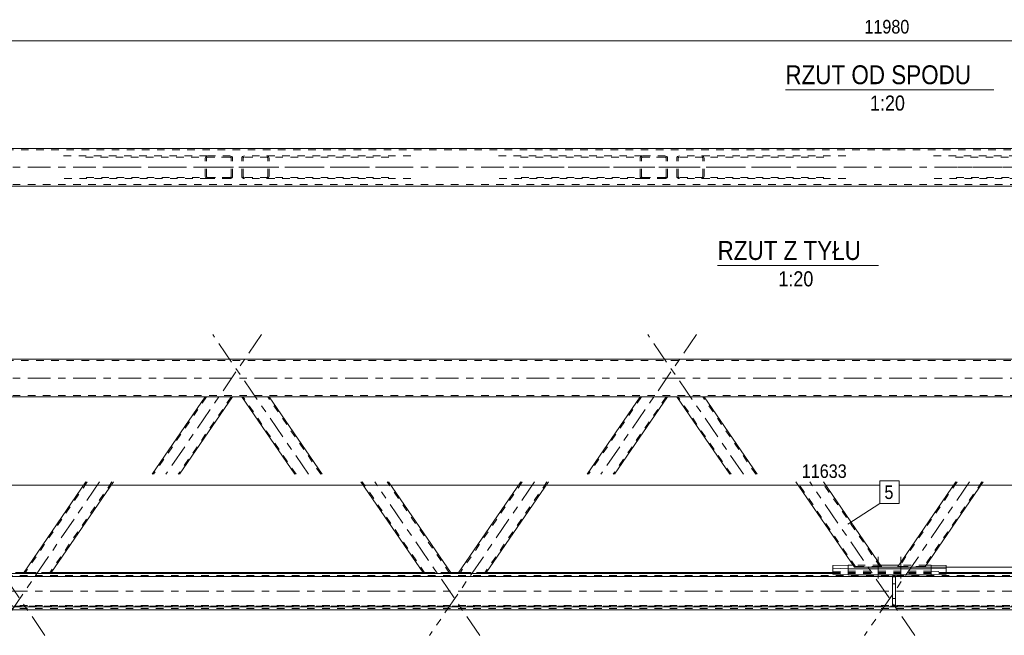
# Model space of a CAD drawing. Header units: millimetres. Extents: x 0 to 914, y 0 to 420.
# Tile 4 of 10: x 320 to 450, y 126 to 208. Entities that reach past the tile are written whole.
import ezdxf

# ---------------------------------------------------------------- set-up
doc = ezdxf.new("R2010")
doc.units = ezdxf.units.MM
for name, pattern in [('XKITLINE00', [0]), ('XKITLINE01', [4, 1, -1, 1, -1]), ('XKITLINE03', [6, 3, -1, 1, -1])]:
    doc.linetypes.add(name, pattern=pattern)
for name, color, linetype, lineweight in [('Element', 2, 'Continuous', 0), ('Inny typ obiektu', 7, 'Continuous', 0), ('Wymiar', 4, 'Continuous', 0), ('Znak elementu', 2, 'Continuous', 0), ('Śruba', 3, 'Continuous', 0)]:
    doc.layers.add(name, color=color, linetype=linetype, lineweight=lineweight)
doc.styles.add('ARIAL', font='ARIAL.TTF')

msp = doc.modelspace()

# ---------------------------------------------------------------- linework, layer by layer
at = {"layer": 'Element', "linetype": 'XKITLINE00', "lineweight": 0}
for p, q in [((700.73, 190.83), (168.62, 190.83)), ((168.62, 185.83), (700.73, 185.83)), ((168.62, 162.93), (700.73, 162.93)), ((693.12, 157.93), (176.23, 157.93)), ((344.09, 157.93), (337.08, 147.68)), ((347.73, 157.93), (340.71, 147.68)), ((355.95, 147.68), (348.93, 157.93)), ((359.58, 147.68), (352.57, 157.93)), ((401.66, 157.93), (394.64, 147.68)), ((405.29, 157.93), (398.28, 147.68)), ((413.51, 147.68), (406.5, 157.93)), ((417.15, 147.68), (410.13, 157.93)), ((328.31, 146.68), (320.03, 134.58)), ((331.94, 146.68), (323.66, 134.58)), ((372.99, 134.58), (364.71, 146.68)), ((376.63, 134.58), (368.35, 146.68)), ((385.88, 146.68), (377.59, 134.58)), ((389.51, 146.68), (381.23, 134.58)), ((430.01, 135.38), (422.28, 146.68)), ((433.65, 135.38), (425.91, 146.68)), ((443.44, 146.68), (435.71, 135.38)), ((447.08, 146.68), (439.34, 135.38)), ((429.18, 135.65), (427.18, 135.59)), ((427.18, 134.44), (427.18, 135.59)), ((429.83, 135.65), (429.18, 135.65)), ((435.89, 135.65), (433.46, 135.65)), ((440.18, 135.65), (439.53, 135.65)), ((440.18, 135.65), (442.18, 135.59)), ((442.18, 135.59), (442.18, 134.44)), ((427.18, 134.54), (135.58, 134.54)), ((320.11, 134.7), (318.98, 134.7)), ((320.05, 134.58), (320.03, 134.58)), ((320.13, 134.57), (320.05, 134.58)), ((320.25, 134.57), (320.13, 134.57)), ((320.39, 134.57), (320.25, 134.57)), ((320.39, 134.57), (323.29, 134.57)), ((323.43, 134.57), (323.29, 134.57)), ((323.55, 134.57), (323.43, 134.57)), ((323.63, 134.58), (323.55, 134.57)), ((323.66, 134.58), (323.63, 134.58)), ((372.91, 134.7), (323.74, 134.7)), ((373.02, 134.58), (372.99, 134.58)), ((373.11, 134.57), (373.02, 134.58)), ((373.22, 134.57), (373.11, 134.57)), ((373.36, 134.57), (373.22, 134.57)), ((373.36, 134.57), (376.27, 134.57)), ((376.41, 134.57), (376.27, 134.57)), ((376.53, 134.57), (376.41, 134.57)), ((376.6, 134.58), (376.53, 134.57)), ((377.67, 134.7), (376.55, 134.7)), ((376.63, 134.58), (376.6, 134.58)), ((377.62, 134.58), (377.59, 134.58)), ((377.7, 134.57), (377.62, 134.58)), ((377.81, 134.57), (377.7, 134.57)), ((377.95, 134.57), (377.81, 134.57)), ((377.95, 134.57), (380.86, 134.57)), ((381, 134.57), (380.86, 134.57)), ((381.12, 134.57), (381, 134.57)), ((381.2, 134.58), (381.12, 134.57)), ((381.23, 134.58), (381.2, 134.58)), ((427.18, 134.7), (381.31, 134.7)), ((429.18, 135.18), (427.18, 135.24)), ((429.18, 134.38), (427.18, 134.44)), ((429.18, 134.38), (429.18, 135.18)), ((429.18, 135.18), (440.18, 135.18)), ((440.18, 134.38), (429.18, 134.38)), ((430.04, 135.38), (430.01, 135.38)), ((430.12, 135.37), (430.04, 135.38)), ((430.24, 135.37), (430.12, 135.37)), ((430.38, 135.37), (430.24, 135.37)), ((430.38, 135.37), (433.29, 135.37)), ((433.43, 135.37), (433.29, 135.37)), ((433.55, 135.37), (433.43, 135.37)), ((433.62, 135.38), (433.55, 135.37)), ((433.65, 135.38), (433.62, 135.38)), ((435.73, 135.38), (435.71, 135.38)), ((435.81, 135.37), (435.73, 135.38)), ((435.93, 135.37), (435.81, 135.37)), ((436.07, 135.37), (435.93, 135.37)), ((436.07, 135.37), (438.97, 135.37)), ((439.11, 135.37), (438.97, 135.37)), ((439.23, 135.37), (439.11, 135.37)), ((439.31, 135.38), (439.23, 135.37)), ((439.34, 135.38), (439.31, 135.38)), ((440.18, 135.18), (442.18, 135.24)), ((440.18, 134.38), (440.18, 135.18)), ((442.18, 134.44), (440.18, 134.38)), ((488.05, 134.7), (442.18, 134.7)), ((717.69, 134.54), (442.18, 134.54)), ((135.58, 134.14), (733.78, 134.14)), ((435.07, 130.17), (435.07, 134.14)), ((435.07, 134.11), (435.47, 134.11)), ((435.47, 134.14), (435.47, 130.17)), ((733.78, 130.14), (135.58, 130.14)), ((135.58, 129.74), (733.78, 129.74)), ((435.47, 130.17), (435.07, 130.17))]:
    msp.add_line(p, q, dxfattribs=at)
at = {"layer": 'Element', "linetype": 'XKITLINE01', "lineweight": 0}
for p, q in [((700.73, 190.63), (168.62, 190.63)), ((325.36, 189.83), (344.45, 189.83)), ((328.26, 189.68), (347.36, 189.68)), ((344.12, 189.64), (344.09, 189.53)), ((344.09, 187.13), (344.09, 189.53)), ((344.2, 189.74), (344.12, 189.64)), ((344.31, 189.8), (344.2, 189.74)), ((344.27, 189.53), (344.29, 189.59)), ((344.27, 187.13), (344.27, 189.53)), ((344.29, 189.59), (344.32, 189.63)), ((344.45, 189.83), (344.31, 189.8)), ((344.32, 189.63), (344.38, 189.67)), ((344.38, 189.67), (344.45, 189.68)), ((344.45, 189.83), (347.36, 189.83)), ((347.36, 189.68), (344.45, 189.68)), ((347.5, 189.8), (347.36, 189.83)), ((347.36, 189.68), (347.43, 189.67)), ((347.43, 189.67), (347.49, 189.63)), ((347.49, 189.63), (347.53, 189.59)), ((347.62, 189.74), (347.5, 189.8)), ((347.53, 189.59), (347.54, 189.53)), ((347.54, 187.13), (347.54, 189.53)), ((347.7, 189.64), (347.62, 189.74)), ((347.73, 189.53), (347.7, 189.64)), ((347.73, 187.13), (347.73, 189.53)), ((348.96, 189.64), (348.93, 189.53)), ((348.93, 187.13), (348.93, 189.53)), ((349.04, 189.74), (348.96, 189.64)), ((349.16, 189.8), (349.04, 189.74)), ((349.11, 189.53), (349.13, 189.59)), ((349.11, 187.13), (349.11, 189.53)), ((349.13, 189.59), (349.17, 189.63)), ((349.3, 189.83), (349.16, 189.8)), ((349.17, 189.63), (349.23, 189.67)), ((349.23, 189.67), (349.3, 189.68)), ((371.3, 189.83), (349.3, 189.83)), ((368.39, 189.68), (349.3, 189.68)), ((352.34, 189.8), (352.2, 189.83)), ((352.2, 189.68), (352.27, 189.67)), ((352.27, 189.67), (352.33, 189.63)), ((352.33, 189.63), (352.37, 189.59)), ((352.46, 189.74), (352.34, 189.8)), ((352.37, 189.59), (352.39, 189.53)), ((352.39, 187.13), (352.39, 189.53)), ((352.54, 189.64), (352.46, 189.74)), ((352.57, 189.53), (352.54, 189.64)), ((352.57, 187.13), (352.57, 189.53)), ((382.92, 189.83), (402.02, 189.83)), ((385.83, 189.68), (404.93, 189.68)), ((401.68, 189.64), (401.66, 189.53)), ((401.66, 187.13), (401.66, 189.53)), ((401.76, 189.74), (401.68, 189.64)), ((401.88, 189.8), (401.76, 189.74)), ((401.84, 189.53), (401.85, 189.59)), ((401.84, 187.13), (401.84, 189.53)), ((401.85, 189.59), (401.89, 189.63)), ((402.02, 189.83), (401.88, 189.8)), ((401.89, 189.63), (401.95, 189.67)), ((401.95, 189.67), (402.02, 189.68)), ((402.02, 189.83), (404.93, 189.83)), ((404.93, 189.68), (402.02, 189.68)), ((405.07, 189.8), (404.93, 189.83)), ((404.93, 189.68), (405, 189.67)), ((405, 189.67), (405.06, 189.63)), ((405.06, 189.63), (405.1, 189.59)), ((405.18, 189.74), (405.07, 189.8)), ((405.1, 189.59), (405.11, 189.53)), ((405.11, 187.13), (405.11, 189.53)), ((405.26, 189.64), (405.18, 189.74)), ((405.29, 189.53), (405.26, 189.64)), ((405.29, 187.13), (405.29, 189.53)), ((406.53, 189.64), (406.5, 189.53)), ((406.5, 187.13), (406.5, 189.53)), ((406.61, 189.74), (406.53, 189.64)), ((406.72, 189.8), (406.61, 189.74)), ((406.68, 189.53), (406.69, 189.59)), ((406.68, 187.13), (406.68, 189.53)), ((406.69, 189.59), (406.73, 189.63)), ((406.86, 189.83), (406.72, 189.8)), ((406.73, 189.63), (406.79, 189.67)), ((406.79, 189.67), (406.86, 189.68)), ((428.87, 189.83), (406.86, 189.83)), ((425.96, 189.68), (406.86, 189.68)), ((409.91, 189.8), (409.77, 189.83)), ((409.77, 189.68), (409.84, 189.67)), ((409.84, 189.67), (409.9, 189.63)), ((409.9, 189.63), (409.94, 189.59)), ((410.03, 189.74), (409.91, 189.8)), ((409.94, 189.59), (409.95, 189.53)), ((409.95, 187.13), (409.95, 189.53)), ((410.11, 189.64), (410.03, 189.74)), ((410.13, 189.53), (410.11, 189.64)), ((410.13, 187.13), (410.13, 189.53)), ((440.49, 189.83), (459.59, 189.83)), ((443.4, 189.68), (462.49, 189.68)), ((344.45, 186.83), (325.36, 186.83)), ((347.36, 186.98), (328.26, 186.98)), ((344.09, 187.13), (344.12, 187.01)), ((344.12, 187.01), (344.2, 186.92)), ((344.2, 186.92), (344.31, 186.85)), ((344.29, 187.07), (344.27, 187.13)), ((344.32, 187.02), (344.29, 187.07)), ((344.31, 186.85), (344.45, 186.83)), ((344.38, 186.99), (344.32, 187.02)), ((344.45, 186.98), (344.38, 186.99)), ((344.45, 186.98), (347.36, 186.98)), ((347.36, 186.83), (344.45, 186.83)), ((347.43, 186.99), (347.36, 186.98)), ((347.36, 186.83), (347.5, 186.85)), ((347.49, 187.02), (347.43, 186.99)), ((347.53, 187.07), (347.49, 187.02)), ((347.5, 186.85), (347.62, 186.92)), ((347.54, 187.13), (347.53, 187.07)), ((347.62, 186.92), (347.7, 187.01)), ((347.7, 187.01), (347.73, 187.13)), ((348.93, 187.13), (348.96, 187.01)), ((348.96, 187.01), (349.04, 186.92)), ((349.04, 186.92), (349.16, 186.85)), ((349.13, 187.07), (349.11, 187.13)), ((349.17, 187.02), (349.13, 187.07)), ((349.16, 186.85), (349.3, 186.83)), ((349.23, 186.99), (349.17, 187.02)), ((349.3, 186.98), (349.23, 186.99)), ((368.39, 186.98), (349.3, 186.98)), ((371.3, 186.83), (349.3, 186.83)), ((352.27, 186.99), (352.2, 186.98)), ((352.2, 186.83), (352.34, 186.85)), ((352.33, 187.02), (352.27, 186.99)), ((352.37, 187.07), (352.33, 187.02)), ((352.34, 186.85), (352.46, 186.92)), ((352.39, 187.13), (352.37, 187.07)), ((352.46, 186.92), (352.54, 187.01)), ((352.54, 187.01), (352.57, 187.13)), ((402.02, 186.83), (382.92, 186.83)), ((404.93, 186.98), (385.83, 186.98)), ((401.66, 187.13), (401.68, 187.01)), ((401.68, 187.01), (401.76, 186.92)), ((401.76, 186.92), (401.88, 186.85)), ((401.85, 187.07), (401.84, 187.13)), ((401.89, 187.02), (401.85, 187.07)), ((401.88, 186.85), (402.02, 186.83)), ((401.95, 186.99), (401.89, 187.02)), ((402.02, 186.98), (401.95, 186.99)), ((402.02, 186.98), (404.93, 186.98)), ((404.93, 186.83), (402.02, 186.83)), ((405, 186.99), (404.93, 186.98)), ((404.93, 186.83), (405.07, 186.85)), ((405.06, 187.02), (405, 186.99)), ((405.1, 187.07), (405.06, 187.02)), ((405.07, 186.85), (405.18, 186.92)), ((405.11, 187.13), (405.1, 187.07)), ((405.18, 186.92), (405.26, 187.01)), ((405.26, 187.01), (405.29, 187.13)), ((406.5, 187.13), (406.53, 187.01)), ((406.53, 187.01), (406.61, 186.92)), ((406.61, 186.92), (406.72, 186.85)), ((406.69, 187.07), (406.68, 187.13)), ((406.73, 187.02), (406.69, 187.07)), ((406.72, 186.85), (406.86, 186.83)), ((406.79, 186.99), (406.73, 187.02)), ((406.86, 186.98), (406.79, 186.99)), ((425.96, 186.98), (406.86, 186.98)), ((428.87, 186.83), (406.86, 186.83)), ((409.84, 186.99), (409.77, 186.98)), ((409.77, 186.83), (409.91, 186.85)), ((409.9, 187.02), (409.84, 186.99)), ((409.94, 187.07), (409.9, 187.02)), ((409.91, 186.85), (410.03, 186.92)), ((409.95, 187.13), (409.94, 187.07)), ((410.03, 186.92), (410.11, 187.01)), ((410.11, 187.01), (410.13, 187.13)), ((459.59, 186.83), (440.49, 186.83)), ((462.49, 186.98), (443.4, 186.98)), ((168.62, 186.03), (700.73, 186.03)), ((700.73, 162.73), (168.62, 162.73)), ((168.62, 158.13), (700.73, 158.13)), ((344.27, 157.93), (337.26, 147.68)), ((347.54, 157.93), (340.53, 147.68)), ((347.73, 157.93), (344.09, 157.93)), ((352.57, 157.93), (348.93, 157.93)), ((356.13, 147.68), (349.11, 157.93)), ((359.4, 147.68), (352.39, 157.93)), ((401.84, 157.93), (394.82, 147.68)), ((405.11, 157.93), (398.09, 147.68)), ((405.29, 157.93), (401.66, 157.93)), ((410.13, 157.93), (406.5, 157.93)), ((413.7, 147.68), (406.68, 157.93)), ((416.97, 147.68), (409.95, 157.93)), ((328.49, 146.68), (320.26, 134.65)), ((331.76, 146.68), (323.53, 134.65)), ((373.18, 134.58), (364.89, 146.68)), ((376.45, 134.58), (368.17, 146.68)), ((386.06, 146.68), (377.83, 134.65)), ((389.33, 146.68), (381.1, 134.65)), ((430.19, 135.38), (422.46, 146.68)), ((433.47, 135.38), (425.73, 146.68)), ((443.62, 146.68), (435.94, 135.46)), ((446.9, 146.68), (439.21, 135.46)), ((427.18, 135.24), (427.18, 135.59)), ((429.18, 135.18), (429.18, 135.65)), ((433.46, 135.65), (429.83, 135.65)), ((439.53, 135.65), (435.89, 135.65)), ((440.18, 135.65), (440.18, 135.18)), ((442.18, 135.59), (442.18, 135.24)), ((135.58, 134.3), (733.78, 134.3)), ((320.03, 134.58), (320.08, 134.65)), ((320.08, 134.65), (320.11, 134.66)), ((323.74, 134.7), (320.11, 134.7)), ((320.11, 134.66), (320.19, 134.66)), ((320.19, 134.66), (320.31, 134.66)), ((320.26, 134.65), (320.21, 134.58)), ((320.21, 134.58), (320.22, 134.58)), ((320.22, 134.58), (320.26, 134.58)), ((320.28, 134.66), (320.26, 134.65)), ((320.26, 134.58), (320.32, 134.57)), ((320.32, 134.66), (320.28, 134.66)), ((320.31, 134.66), (320.45, 134.66)), ((320.38, 134.66), (320.32, 134.66)), ((320.32, 134.57), (320.39, 134.57)), ((320.45, 134.66), (320.38, 134.66)), ((320.39, 134.57), (323.3, 134.57)), ((320.45, 134.66), (323.36, 134.66)), ((320.45, 134.66), (323.36, 134.66)), ((323.3, 134.57), (323.37, 134.57)), ((323.42, 134.66), (323.36, 134.66)), ((323.36, 134.66), (323.5, 134.66)), ((323.37, 134.57), (323.43, 134.58)), ((323.48, 134.66), (323.42, 134.66)), ((323.43, 134.58), (323.47, 134.58)), ((323.47, 134.58), (323.48, 134.58)), ((323.52, 134.66), (323.48, 134.66)), ((323.53, 134.65), (323.48, 134.58)), ((323.5, 134.66), (323.61, 134.66)), ((323.53, 134.65), (323.52, 134.66)), ((323.61, 134.66), (323.69, 134.66)), ((323.66, 134.58), (323.72, 134.65)), ((323.69, 134.66), (323.72, 134.65)), ((376.55, 134.7), (372.91, 134.7)), ((372.94, 134.65), (372.97, 134.66)), ((372.97, 134.66), (373.04, 134.66)), ((373.04, 134.66), (373.16, 134.66)), ((373.14, 134.66), (373.12, 134.65)), ((373.18, 134.66), (373.14, 134.66)), ((373.16, 134.66), (373.3, 134.66)), ((373.23, 134.66), (373.18, 134.66)), ((373.18, 134.58), (373.19, 134.58)), ((373.19, 134.58), (373.23, 134.58)), ((373.3, 134.66), (373.23, 134.66)), ((373.23, 134.58), (373.29, 134.57)), ((373.29, 134.57), (373.36, 134.57)), ((373.3, 134.66), (376.21, 134.66)), ((373.3, 134.66), (376.21, 134.66)), ((373.36, 134.57), (376.27, 134.57)), ((376.28, 134.66), (376.21, 134.66)), ((376.21, 134.66), (376.35, 134.66)), ((376.27, 134.57), (376.34, 134.57)), ((376.34, 134.66), (376.28, 134.66)), ((376.38, 134.66), (376.34, 134.66)), ((376.34, 134.57), (376.4, 134.58)), ((376.35, 134.66), (376.47, 134.66)), ((376.4, 134.65), (376.38, 134.66)), ((376.4, 134.58), (376.44, 134.58)), ((376.44, 134.58), (376.45, 134.58)), ((376.47, 134.66), (376.55, 134.66)), ((376.55, 134.66), (376.58, 134.65)), ((377.59, 134.58), (377.65, 134.65)), ((377.65, 134.65), (377.68, 134.66)), ((381.31, 134.7), (377.67, 134.7)), ((377.68, 134.66), (377.76, 134.66)), ((377.76, 134.66), (377.88, 134.66)), ((377.83, 134.65), (377.78, 134.58)), ((377.78, 134.58), (377.79, 134.58)), ((377.79, 134.58), (377.83, 134.58)), ((377.84, 134.66), (377.83, 134.65)), ((377.83, 134.58), (377.89, 134.57)), ((377.88, 134.66), (377.84, 134.66)), ((377.94, 134.66), (377.88, 134.66)), ((377.88, 134.66), (378.02, 134.66)), ((377.89, 134.57), (377.95, 134.57)), ((378.01, 134.66), (377.94, 134.66)), ((377.95, 134.57), (380.86, 134.57)), ((378.01, 134.66), (380.92, 134.66)), ((378.02, 134.66), (380.92, 134.66)), ((380.86, 134.57), (380.93, 134.57)), ((380.99, 134.66), (380.92, 134.66)), ((380.92, 134.66), (381.06, 134.66)), ((380.93, 134.57), (380.99, 134.58)), ((381.05, 134.66), (380.99, 134.66)), ((380.99, 134.58), (381.03, 134.58)), ((381.03, 134.58), (381.05, 134.58)), ((381.09, 134.66), (381.05, 134.66)), ((381.1, 134.65), (381.05, 134.58)), ((381.06, 134.66), (381.18, 134.66)), ((381.1, 134.65), (381.09, 134.66)), ((381.18, 134.66), (381.26, 134.66)), ((381.23, 134.58), (381.28, 134.65)), ((381.26, 134.66), (381.28, 134.65)), ((427.18, 134.79), (429.18, 134.85)), ((442.18, 134.7), (427.18, 134.7)), ((442.18, 134.54), (427.18, 134.54)), ((429.18, 134.85), (440.18, 134.85)), ((429.96, 135.46), (429.99, 135.46)), ((429.99, 135.46), (430.06, 135.46)), ((430.06, 135.46), (430.18, 135.46)), ((430.15, 135.46), (430.14, 135.46)), ((430.19, 135.46), (430.15, 135.46)), ((430.18, 135.46), (430.32, 135.46)), ((430.25, 135.46), (430.19, 135.46)), ((430.19, 135.38), (430.21, 135.38)), ((430.21, 135.38), (430.25, 135.38)), ((430.32, 135.46), (430.25, 135.46)), ((430.25, 135.38), (430.31, 135.38)), ((430.31, 135.38), (430.38, 135.38)), ((430.32, 135.46), (433.23, 135.46)), ((430.32, 135.46), (433.23, 135.46)), ((430.38, 135.38), (433.29, 135.38)), ((433.3, 135.46), (433.23, 135.46)), ((433.23, 135.46), (433.37, 135.46)), ((433.29, 135.38), (433.36, 135.38)), ((433.36, 135.46), (433.3, 135.46)), ((433.4, 135.46), (433.36, 135.46)), ((433.36, 135.38), (433.41, 135.38)), ((433.37, 135.46), (433.48, 135.46)), ((433.41, 135.46), (433.4, 135.46)), ((433.41, 135.38), (433.45, 135.38)), ((433.45, 135.38), (433.47, 135.38)), ((433.48, 135.46), (433.57, 135.46)), ((433.57, 135.46), (433.6, 135.46)), ((435.07, 130.28), (435.07, 134.27)), ((435.47, 134.27), (435.07, 134.27)), ((435.07, 134.23), (435.47, 134.23)), ((435.47, 130.28), (435.47, 134.27)), ((435.71, 135.38), (435.76, 135.46)), ((435.76, 135.46), (435.79, 135.46)), ((435.79, 135.46), (435.87, 135.46)), ((435.87, 135.46), (435.99, 135.46)), ((435.94, 135.46), (435.89, 135.38)), ((435.89, 135.38), (435.9, 135.38)), ((435.9, 135.38), (435.94, 135.38)), ((435.96, 135.46), (435.94, 135.46)), ((435.94, 135.38), (436, 135.38)), ((436, 135.46), (435.96, 135.46)), ((435.99, 135.46), (436.13, 135.46)), ((436.06, 135.46), (436, 135.46)), ((436, 135.38), (436.07, 135.38)), ((436.13, 135.46), (436.06, 135.46)), ((436.07, 135.38), (438.98, 135.38)), ((436.13, 135.46), (439.04, 135.46)), ((436.13, 135.46), (439.04, 135.46)), ((438.98, 135.38), (439.05, 135.38)), ((439.1, 135.46), (439.04, 135.46)), ((439.04, 135.46), (439.18, 135.46)), ((439.05, 135.38), (439.11, 135.38)), ((439.16, 135.46), (439.1, 135.46)), ((439.11, 135.38), (439.15, 135.38)), ((439.15, 135.38), (439.16, 135.38)), ((439.21, 135.46), (439.16, 135.38)), ((439.2, 135.46), (439.16, 135.46)), ((439.18, 135.46), (439.29, 135.46)), ((439.21, 135.46), (439.2, 135.46)), ((439.29, 135.46), (439.37, 135.46)), ((439.34, 135.38), (439.4, 135.46)), ((439.37, 135.46), (439.4, 135.46)), ((440.18, 134.85), (442.18, 134.79)), ((135.58, 134.19), (733.78, 134.19)), ((435.07, 134.14), (435.07, 134.16)), ((435.07, 134.16), (435.07, 134.14)), ((435.07, 134.16), (435.47, 134.16)), ((435.07, 133.2), (435.47, 133.2)), ((435.07, 133.19), (435.47, 133.19)), ((435.47, 134.16), (435.47, 134.14)), ((435.47, 134.16), (435.47, 134.14)), ((435.07, 131.25), (435.47, 131.25)), ((435.07, 131.24), (435.47, 131.24)), ((435.07, 130.32), (435.07, 130.28)), ((435.07, 130.32), (435.47, 130.32)), ((435.47, 130.28), (435.47, 130.32)), ((135.58, 130.3), (733.78, 130.3)), ((733.78, 130.24), (135.58, 130.24)), ((135.58, 129.9), (733.78, 129.9)), ((435.07, 130.28), (435.47, 130.28)), ((435.07, 130.21), (435.47, 130.21))]:
    msp.add_line(p, q, dxfattribs=at)
at = {"layer": 'Element', "linetype": 'XKITLINE03', "lineweight": 0}
for p, q in [((158.62, 188.33), (710.73, 188.33)), ((351.55, 188.33), (326.81, 188.33)), ((369.85, 188.33), (345.1, 188.33)), ((409.12, 188.33), (384.38, 188.33)), ((427.41, 188.33), (402.67, 188.33)), ((466.69, 188.33), (441.94, 188.33)), ((351.55, 166.18), (338.89, 147.68)), ((357.77, 147.68), (345.1, 166.18)), ((409.12, 166.18), (396.46, 147.68)), ((415.33, 147.68), (402.67, 166.18)), ((158.62, 160.43), (710.73, 160.43)), ((322.87, 126.36), (308.96, 146.68)), ((330.13, 146.68), (316.22, 126.36)), ((380.43, 126.36), (366.53, 146.68)), ((387.69, 146.68), (373.79, 126.36)), ((438, 126.36), (424.1, 146.68)), ((445.26, 146.68), (431.36, 126.36)), ((125.58, 132.22), (743.78, 132.22))]:
    msp.add_line(p, q, dxfattribs=at)
at = {"layer": 'Inny typ obiektu', "linetype": 'XKITLINE00', "lineweight": 0}
for p, q in [((420.88, 198.58), (448.47, 198.58)), ((411.91, 175.31), (433.21, 175.31))]:
    msp.add_line(p, q, dxfattribs=at)
at = {"layer": 'Wymiar', "linetype": 'XKITLINE00', "lineweight": 0}
for p, q in [((135.18, 205.08), (734.18, 205.08)), ((372, 157.93), (161.69, 157.93)), ((440.34, 157.93), (705.89, 157.93)), ((209.52, 146.24), (433.39, 146.24)), ((435.92, 146.24), (491.2, 146.24)), ((322.66, 134.57), (123.76, 134.57)), ((380.22, 134.57), (128.76, 134.57)), ((431.02, 135.37), (723.06, 135.37))]:
    msp.add_line(p, q, dxfattribs=at)
at = {"layer": 'Znak elementu', "linetype": 'XKITLINE00', "lineweight": 0}
for p, q in [((433.39, 146.81), (435.92, 146.81)), ((433.39, 143.81), (433.39, 146.81)), ((435.92, 143.81), (435.92, 146.81)), ((429.15, 141.07), (433.39, 143.81)), ((433.39, 143.81), (435.92, 143.81))]:
    msp.add_line(p, q, dxfattribs=at)
at = {"layer": 'Śruba', "linetype": 'XKITLINE00', "lineweight": 0}
for p, q in [((433.18, 136.75), (433.18, 134.25)), ((433.18, 136.39), (433.18, 133.89)), ((436.18, 136.75), (436.18, 134.25)), ((436.18, 136.39), (436.18, 133.89))]:
    msp.add_line(p, q, dxfattribs=at)

# ---------------------------------------------------------------- texts
at = {"layer": 'Inny typ obiektu', "style": 'ARIAL', "width": 0.85}
for s, height, p in [('RZUT OD SPODU', 2.5, (420.88, 199.33)), ('1:20', 2, (432.08, 195.83)), ('RZUT Z TYŁU', 2.5, (411.91, 176.06)), ('1:20', 2, (419.96, 172.56))]:
    msp.add_text(s, height=height, dxfattribs=at).set_placement(p)
at = {"layer": 'Wymiar', "style": 'ARIAL', "width": 0.85}
for s, p in [('11980', (431.34, 206.04)), ('11633', (423.05, 147.2))]:
    msp.add_text(s, height=1.8, dxfattribs=at).set_placement(p)
at = {"layer": 'Znak elementu', "style": 'ARIAL', "width": 0.85}
msp.add_text('5', height=1.8, dxfattribs=at).set_placement((433.99, 144.41))

doc.saveas('drawing.dxf')
